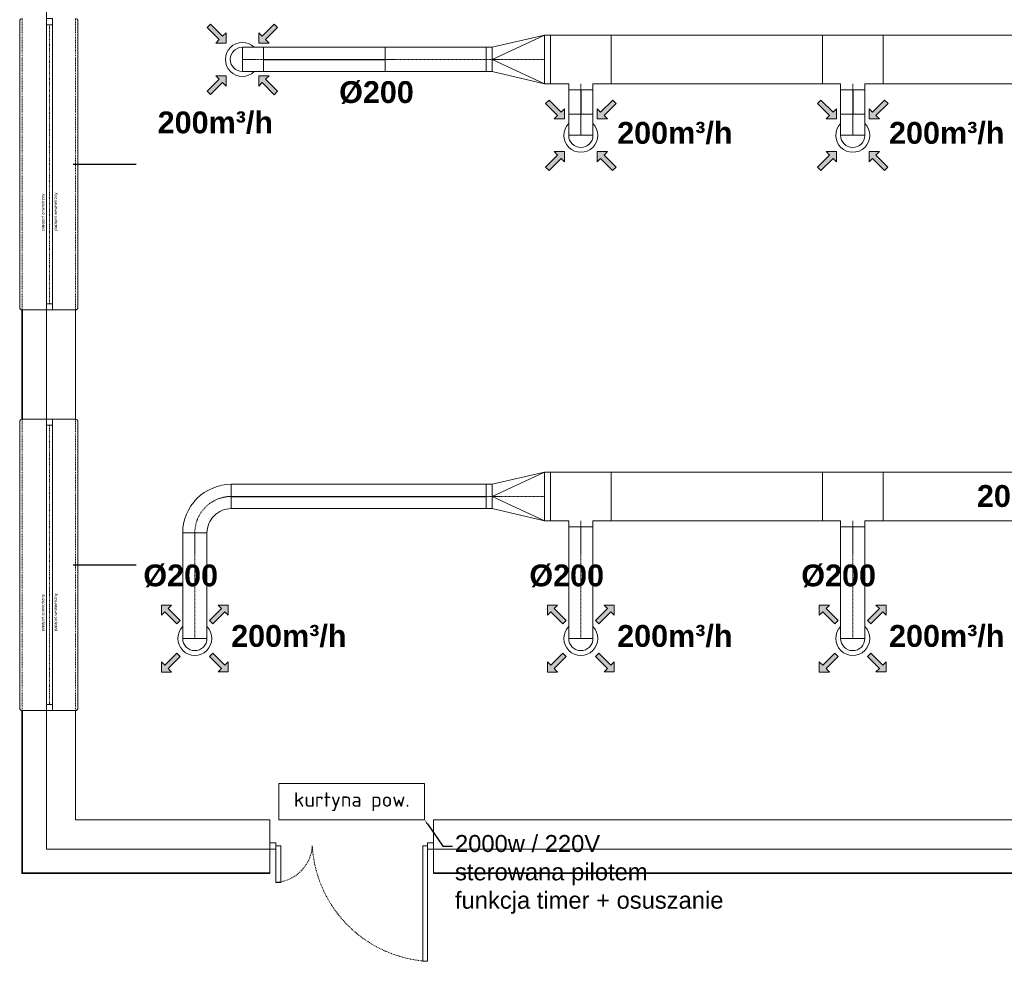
# Model space of a CAD drawing. Header units: millimetres. Extents: x -6697 to 21546, y -3389 to 18959.
# Tile 126 of 153: x 2423 to 3234, y 17493 to 18269. Entities that reach past the tile are written whole.
import ezdxf
from ezdxf import colors
from ezdxf.entities.mleader import LeaderData, LeaderLine
from ezdxf.math import Vec2, Vec3

# ---------------------------------------------------------------- set-up
doc = ezdxf.new("R2010")
doc.units = ezdxf.units.MM
for name, pattern in [('0.5_0.5', [1, 0.5, -0.5]), ('DASHDOT', [1, 0.5, -0.25, 0, -0.25]), ('JIS_02_0.7', [1.35, 0.75, -0.6])]:
    doc.linetypes.add(name, pattern=pattern)
for name, color, linetype, lineweight, true_color in [('2DL_PRO_n', 3, 'Continuous', 15, 0x00ff00), ('2DL_PRO_w', 7, 'Continuous', 15, 0xa57c00), ('2DL_SYM', 7, 'Continuous', 18, 0xffdf7f), ('wyposażenie', 7, 'Continuous', 5, 0x999999)]:
    doc.layers.add(name, color=color, linetype=linetype, lineweight=lineweight, true_color=true_color)
for name, color, linetype, lineweight in [('CP_AXISAC', 7, 'DASHDOT', 15), ('sciany_wew', 7, 'Continuous', 18), ('sciany_zew', 7, 'Continuous', 35), ('stolarka_mysz_drzwi', 7, 'Continuous', 5), ('stolarka_mysz_okna', 7, 'Continuous', 5), ('tabelka', 7, 'Continuous', 5)]:
    doc.layers.add(name, color=color, linetype=linetype, lineweight=lineweight)
doc.layers.add('def', color=7, linetype='Continuous', plot=False)
doc.layers.add('pomocnicze', color=6, linetype='Continuous', plot=False)
doc.layers.add('opisy w tabelce', color=131, linetype='Continuous')
doc.styles.add('Arial', font='arial.ttf')
doc.styles.add('CP_ATTR', font='ROMANS.SHX')
doc.styles.add('ISO', font='isocpeur.ttf')
doc.styles.get("Standard").update_dxf_attribs({"font": 'arial.ttf'})

# ---------------------------------------------------------------- blocks, each defined once
blk = doc.blocks.new('*U159')
at = {"layer": 'stolarka_mysz_drzwi'}
for points in [[(9, 0), (9, 95), (5, 95), (5, 0)], [(0, -2.5), (5, -2.5), (5, 2.5), (0, 2.5)]]:
    blk.add_lwpolyline(points, close=True, dxfattribs=at)
at = {"layer": 'stolarka_mysz_drzwi', "linetype": 'JIS_02_0.7'}
blk.add_arc((-1.08, -6.08), 101.26, 3.4421, 86.5579, dxfattribs=at)
at = {"style": 'ISO', "flags": 9}
for tag, p in [('MATERIAL', (267.97, -34.59)), ('KOLOR_DRZWI', (268.38, -55.85)), ('WYPELNIENIE_DRZWI', (268.01, -77.63))]:
    blk.add_attdef(tag, p, '', height=14, dxfattribs=at)
blk = doc.blocks.new('*U314')
at = {"layer": 'stolarka_mysz_drzwi'}
for points in [[(-9, 0), (-9, 30), (-5, 30), (-5, 0)], [(0, -2.5), (-5, -2.5), (-5, 2.5), (0, 2.5)]]:
    blk.add_lwpolyline(points, close=True, dxfattribs=at)
at = {"layer": 'stolarka_mysz_drzwi', "linetype": 'JIS_02_0.7'}
blk.add_arc((-3.08, -1.92), 31.98, 93.4421, 176.5579, dxfattribs=at)
at = {"style": 'ISO', "flags": 9}
for tag, p in [('MATERIAL', (167.97, -34.59)), ('KOLOR_DRZWI', (168.38, -55.85)), ('WYPELNIENIE_DRZWI', (168.01, -77.63))]:
    blk.add_attdef(tag, p, '', height=14, dxfattribs=at)
blk = doc.blocks.new('*U316')
at = {"layer": 'pomocnicze'}
blk.add_lwpolyline([(19.5, 120), (71.5, 120)], dxfattribs=at)
at = {"layer": 'stolarka_mysz_okna'}
for points in [[(-24.5, 2), (-24.5, 238)], [(23.5, 2), (23.5, 238)], [(-2.5, 5), (-2.5, 235)], [(2.5, 5), (2.5, 235)]]:
    blk.add_lwpolyline(points, dxfattribs=at)
at = {"layer": 'stolarka_mysz_okna', "linetype": 'JIS_02_0.7'}
for points in [[(-22.5, 0), (-22.5, 240)], [(21.5, 0), (21.5, 240)]]:
    blk.add_lwpolyline(points, dxfattribs=at)
at = {"layer": 'stolarka_mysz_okna'}
for points in [[(2.5, 235), (2.5, 240), (-2.5, 240), (-2.5, 235)], [(2.5, 0), (2.5, 5), (-2.5, 5), (-2.5, 0)]]:
    blk.add_lwpolyline(points, close=True, dxfattribs=at)
at = {"layer": 'stolarka_mysz_okna', "linetype": '0.5_0.5'}
blk.add_lwpolyline([(0, 235), (0, 5)], dxfattribs=at)
at = {"layer": 'stolarka_mysz_okna'}
for centre, start, end in [((-22.5, 238), 90, 180), ((21.5, 238), 0, 90), ((-22.5, 2), 180, 270), ((21.5, 2), 270, 0)]:
    blk.add_arc(centre, 2, start, end, dxfattribs=at)
at = {"style": 'ISO', "flags": 9}
for tag, p in [('KLASA_ODPORNOSCI', (162.72, -22.48)), ('MATERIAL', (162.72, -49.59)), ('KOLOR_OKNA', (163.12, -72.43))]:
    blk.add_attdef(tag, p, '', height=14, dxfattribs=at)
at = {"layer": 'def', "color": 9, "true_color": 0xc7c8ca, "char_height": 2.5, "attachment_point": 1, "rotation": 90}
for s, insert in [('parapet wewnetrzny', (3.83, 65.43)), ('parapet zewnetrzny', (-6.79, 65.43))]:
    blk.add_mtext_dynamic_manual_height_columns(s, width=37.1302, gutter_width=12.5, heights=[0], dxfattribs=dict(at, insert=insert))
blk = doc.blocks.new('parter')
at = {"layer": 'sciany_wew'}
for points in [[(204, 20), (20, 20), (20, 818)], [(44, 464), (0, 464)], [(44, 374), (44, 464)], [(44, 374), (0, 374)], [(44, 134), (0, 134)], [(204, 44), (44, 44), (44, 134)], [(1044, 134), (1044, 44), (339, 44)], [(1068, 134), (1068, 20), (339, 20)], [(204, 44), (204, 0)], [(339, 44), (339, 0)]]:
    blk.add_lwpolyline(points, dxfattribs=at)
at = {"layer": 'sciany_zew'}
for points in [[(0, 374), (0, 464)], [(204, 0), (0, 0), (0, 134)], [(1088, 134), (1088, 0), (339, 0)]]:
    blk.add_lwpolyline(points, dxfattribs=at)
at = {"layer": 'sciany_wew', "rotation": 180}
for name, p in [('*U314', (204, 22.5)), ('*U159', (339, 22.5))]:
    blk.add_blockref(name, p, dxfattribs=at)
at = {"layer": 'stolarka_mysz_okna'}
for p in [(22.5, 464), (22.5, 134)]:
    blk.add_blockref('*U316', p, dxfattribs=at)
blk = doc.blocks.new('*U319')
for p, q in [((15, 25), (15, 25)), ((15, 25), (35, 25)), ((15, 20), (15, 25)), ((35, 25), (35, 25)), ((35, 20), (35, 25)), ((0, -20), (0, 20)), ((0, 20), (0, 20)), ((0, 20), (15, 20)), ((50, 20), (35, 20)), ((50, 20), (50, 20)), ((50, 20), (50, -20)), ((0, -20), (0, -20)), ((0, -20), (50, -20)), ((50, -20), (50, -20))]:
    blk.add_line(p, q)
at = {"layer": 'CP_AXISAC'}
blk.add_line((25, 25), (25, 20), dxfattribs=at)
at = {"linetype": 'ByBlock', "style": 'CP_ATTR', "flags": 9}
for tag in ['NAME', 'PRODUCER', 'PRODUCT-TYPE', 'ARTICLE', 'FLOW', 'OTHER']:
    blk.add_attdef(tag, (0, 0), '', height=0.0001, dxfattribs=at)
blk = doc.blocks.new('*U321')
for p, q in [((0, -10), (0, 10)), ((0, 10), (91.99, 10)), ((91.99, 10), (91.99, -10)), ((91.99, -10), (0, -10))]:
    blk.add_line(p, q)
at = {"layer": 'CP_AXISAC'}
blk.add_line((0, 0), (91.99, 0), dxfattribs=at)
at = {"linetype": 'ByBlock', "style": 'CP_ATTR', "flags": 9}
for tag in ['NAME', 'PRODUCER', 'PRODUCT-TYPE', 'ARTICLE', 'FLOW', 'NUMBER', 'SYSTEM', 'FORM', 'SIZE', 'OTHER']:
    blk.add_attdef(tag, (0, 0), '', height=0.0001, dxfattribs=at)
blk = doc.blocks.new('*U322')
for p, q in [((20, 30), (20, 30)), ((20, 30), (40, 30)), ((40, 30), (40, 30)), ((0, -10), (0, 10)), ((0, 10), (0, 10)), ((0, -10), (0, -10))]:
    blk.add_line(p, q)
for radius in [40, 20]:
    blk.add_arc((0, 30), radius, 270, 0)
at = {"layer": 'CP_AXISAC'}
blk.add_arc((0, 30), 30, 270, 0, dxfattribs=at)
at = {"linetype": 'ByBlock', "style": 'CP_ATTR', "flags": 9}
for tag in ['NAME', 'PRODUCER', 'PRODUCT-TYPE', 'ARTICLE', 'FLOW', 'NUMBER', 'SYSTEM', 'FORM', 'SIZE', 'OTHER']:
    blk.add_attdef(tag, (0, 0), '', height=0.0001, dxfattribs=at)
blk = doc.blocks.new('*U323')
for p, q in [((0, -10), (0, 10)), ((0, 10), (86.99, 10)), ((86.99, 10), (86.99, -10)), ((86.99, -10), (0, -10))]:
    blk.add_line(p, q)
at = {"layer": 'CP_AXISAC'}
blk.add_line((0, 0), (86.99, 0), dxfattribs=at)
at = {"linetype": 'ByBlock', "style": 'CP_ATTR', "flags": 9}
for tag in ['NAME', 'PRODUCER', 'PRODUCT-TYPE', 'ARTICLE', 'FLOW', 'NUMBER', 'SYSTEM', 'FORM', 'SIZE', 'OTHER']:
    blk.add_attdef(tag, (0, 0), '', height=0.0001, dxfattribs=at)
blk = doc.blocks.new('*U320')
for p, q in [((0, -20), (0, 20)), ((0, 20), (5, 20)), ((5, 20), (48, 10)), ((5, -20), (5, 20)), ((48, 0), (5, 20)), ((48, 10), (53, 10)), ((48, 10), (48, -10)), ((53, 10), (53, -10)), ((48, 0), (5, -20)), ((5, -20), (48, -10)), ((53, -10), (48, -10)), ((5, -20), (0, -20))]:
    blk.add_line(p, q)
at = {"layer": 'CP_AXISAC'}
for p, q in [((5, 0), (48, 0)), ((48, 0), (53, 0))]:
    blk.add_line(p, q, dxfattribs=at)
at = {"linetype": 'ByBlock', "style": 'CP_ATTR', "flags": 9}
for tag in ['NAME', 'PRODUCER', 'PRODUCT-TYPE', 'ARTICLE', 'FLOW', 'OTHER']:
    blk.add_attdef(tag, (0, 0), '', height=0.0001, dxfattribs=at)
blk = doc.blocks.new('*U327')
for p, q in [((0, -20), (0, 20)), ((0, 20), (174, 20)), ((174, 20), (174, -20)), ((174, -20), (0, -20))]:
    blk.add_line(p, q)
at = {"linetype": 'ByBlock', "style": 'CP_ATTR', "flags": 9}
for tag in ['NAME', 'PRODUCER', 'PRODUCT-TYPE', 'ARTICLE', 'FLOW', 'NUMBER', 'SYSTEM', 'FORM', 'SIZE', 'OTHER']:
    blk.add_attdef(tag, (0, 0), '', height=0.0001, dxfattribs=at)
blk = doc.blocks.new('*U328')
for p, q in [((0, -10), (0, 10)), ((0, 10), (91.99, 10)), ((91.99, 10), (91.99, -10)), ((91.99, -10), (0, -10))]:
    blk.add_line(p, q)
at = {"layer": 'CP_AXISAC'}
blk.add_line((0, 0), (91.99, 0), dxfattribs=at)
at = {"linetype": 'ByBlock', "style": 'CP_ATTR', "flags": 9}
for tag in ['NAME', 'PRODUCER', 'PRODUCT-TYPE', 'ARTICLE', 'FLOW', 'NUMBER', 'SYSTEM', 'FORM', 'SIZE', 'OTHER']:
    blk.add_attdef(tag, (0, 0), '', height=0.0001, dxfattribs=at)
blk = doc.blocks.new('CPLS_454')
blk.add_hatch(color=256).paths.add_polyline_path([(0.5, 0), (0.2, 0.3), (0.2, 0.1), (-0.5, 0.1), (-0.5, -0.1), (0.2, -0.1), (0.2, -0.3)])
for p, q in [((-0.5, -0.1), (-0.5, 0.1)), ((-0.5, 0.1), (0.2, 0.1)), ((-0.5, -0.1), (-0.5, 0.1)), ((0.2, 0.1), (0.2, 0.3)), ((0.2, 0.3), (0.5, 0)), ((0.5, 0), (0.2, -0.3)), ((0.2, -0.1), (-0.5, -0.1)), ((0.2, -0.3), (0.2, -0.1))]:
    blk.add_line(p, q)
blk = doc.blocks.new('*U330')
for p, q in [((0, -20), (0, 20)), ((0, 20), (5, 20)), ((5, 20), (48, 10)), ((5, -20), (5, 20)), ((48, 0), (5, 20)), ((48, 10), (53, 10)), ((48, 10), (48, -10)), ((53, 10), (53, -10)), ((48, 0), (5, -20)), ((5, -20), (48, -10)), ((53, -10), (48, -10)), ((5, -20), (0, -20))]:
    blk.add_line(p, q)
at = {"layer": 'CP_AXISAC'}
for p, q in [((5, 0), (48, 0)), ((48, 0), (53, 0))]:
    blk.add_line(p, q, dxfattribs=at)
at = {"linetype": 'ByBlock', "style": 'CP_ATTR', "flags": 9}
for tag in ['NAME', 'PRODUCER', 'PRODUCT-TYPE', 'ARTICLE', 'FLOW', 'OTHER']:
    blk.add_attdef(tag, (0, 0), '', height=0.0001, dxfattribs=at)
blk = doc.blocks.new('*U331')
for p, q in [((0, -10), (0, 10)), ((0, 10), (83.31, 10)), ((83.31, 10), (83.31, -10)), ((83.31, -10), (0, -10))]:
    blk.add_line(p, q)
at = {"layer": 'CP_AXISAC'}
blk.add_line((0, 0), (83.31, 0), dxfattribs=at)
at = {"linetype": 'ByBlock', "style": 'CP_ATTR', "flags": 9}
for tag in ['NAME', 'PRODUCER', 'PRODUCT-TYPE', 'ARTICLE', 'FLOW', 'NUMBER', 'SYSTEM', 'FORM', 'SIZE', 'OTHER']:
    blk.add_attdef(tag, (0, 0), '', height=0.0001, dxfattribs=at)
blk = doc.blocks.new('*U335')
for p, q in [((0, -10), (0, 10)), ((0, 10), (17.5, 10)), ((17.5, 10), (17.5, -10)), ((17.5, -10), (0, -10))]:
    blk.add_line(p, q)
at = {"layer": 'CP_AXISAC'}
blk.add_line((0, 0), (17.5, 0), dxfattribs=at)
at = {"linetype": 'ByBlock', "style": 'CP_ATTR', "flags": 9}
for tag in ['NAME', 'PRODUCER', 'PRODUCT-TYPE', 'ARTICLE', 'FLOW', 'OTHER']:
    blk.add_attdef(tag, (0, 0), '', height=0.0001, dxfattribs=at)
blk = doc.blocks.new('*U336')
for p, q in [((15, 25), (15, 25)), ((15, 25), (35, 25)), ((15, 20), (15, 25)), ((35, 25), (35, 25)), ((35, 20), (35, 25)), ((0, -20), (0, 20)), ((0, 20), (0, 20)), ((0, 20), (15, 20)), ((50, 20), (35, 20)), ((50, 20), (50, 20)), ((50, 20), (50, -20)), ((0, -20), (0, -20)), ((0, -20), (50, -20)), ((50, -20), (50, -20))]:
    blk.add_line(p, q)
at = {"layer": 'CP_AXISAC'}
blk.add_line((25, 25), (25, 20), dxfattribs=at)
at = {"linetype": 'ByBlock', "style": 'CP_ATTR', "flags": 9}
for tag in ['NAME', 'PRODUCER', 'PRODUCT-TYPE', 'ARTICLE', 'FLOW', 'NUMBER', 'SYSTEM', 'FORM', 'SIZE', 'OTHER']:
    blk.add_attdef(tag, (0, 0), '', height=0.0001, dxfattribs=at)
blk = doc.blocks.new('*U337')
for p, q in [((0, -10), (0, 10)), ((0, 10), (17.5, 10)), ((17.5, 10), (17.5, -10)), ((17.5, -10), (0, -10))]:
    blk.add_line(p, q)
at = {"layer": 'CP_AXISAC'}
blk.add_line((0, 0), (17.5, 0), dxfattribs=at)
at = {"linetype": 'ByBlock', "style": 'CP_ATTR', "flags": 9}
for tag in ['NAME', 'PRODUCER', 'PRODUCT-TYPE', 'ARTICLE', 'FLOW', 'OTHER']:
    blk.add_attdef(tag, (0, 0), '', height=0.0001, dxfattribs=at)
blk = doc.blocks.new('*U338')
for p, q in [((15, 25), (15, 25)), ((15, 25), (35, 25)), ((15, 20), (15, 25)), ((35, 25), (35, 25)), ((35, 20), (35, 25)), ((0, -20), (0, 20)), ((0, 20), (0, 20)), ((0, 20), (15, 20)), ((50, 20), (35, 20)), ((50, 20), (50, 20)), ((50, 20), (50, -20)), ((0, -20), (0, -20)), ((0, -20), (50, -20)), ((50, -20), (50, -20))]:
    blk.add_line(p, q)
at = {"layer": 'CP_AXISAC'}
blk.add_line((25, 25), (25, 20), dxfattribs=at)
at = {"linetype": 'ByBlock', "style": 'CP_ATTR', "flags": 9}
for tag in ['NAME', 'PRODUCER', 'PRODUCT-TYPE', 'ARTICLE', 'FLOW', 'NUMBER', 'SYSTEM', 'FORM', 'SIZE', 'OTHER']:
    blk.add_attdef(tag, (0, 0), '', height=0.0001, dxfattribs=at)
blk = doc.blocks.new('*U339')
for p, q in [((0, -10), (0, 10)), ((0, 10), (17.5, 10)), ((17.5, 10), (17.5, -10)), ((17.5, -10), (0, -10))]:
    blk.add_line(p, q)
at = {"layer": 'CP_AXISAC'}
blk.add_line((0, 0), (17.5, 0), dxfattribs=at)
at = {"linetype": 'ByBlock', "style": 'CP_ATTR', "flags": 9}
for tag in ['NAME', 'PRODUCER', 'PRODUCT-TYPE', 'ARTICLE', 'FLOW', 'OTHER']:
    blk.add_attdef(tag, (0, 0), '', height=0.0001, dxfattribs=at)

msp = doc.modelspace()

# ---------------------------------------------------------------- linework, layer by layer
at = {"elevation": 157.5}
msp.add_lwpolyline([(2623.67, 18235.95), (2723.67, 18235.95)], dxfattribs=at)
for points in [[(2884.98, 18210.95), (2884.98, 18190.95)], [(3108.98, 18210.95), (3108.98, 18190.95)], [(2596.98, 17875.95), (2806.98, 17875.95)]]:
    msp.add_lwpolyline(points)
at = {"layer": '2DL_PRO_n'}
for points in [[(3133.98, 17895.95), (3343.98, 17895.95), (3343.98, 17855.95), (3133.98, 17855.95), (3133.98, 17895.95)], [(2806.98, 17885.95), (2596.98, 17885.95), (2596.98, 17865.95), (2806.98, 17865.95), (2806.98, 17885.95)]]:
    msp.add_lwpolyline(points, dxfattribs=at)
for centre, radius, start, end in [((2566.98, 17758.96), 14, 135.58469, 44.41531), ((2884.98, 17758.96), 14, 135.58469, 44.41531), ((3108.98, 17758.96), 14, 135.58469, 44.41531), ((2566.98, 17758.96), 10, 180, 0), ((2884.98, 17758.96), 10, 180, 0), ((3108.98, 17758.96), 10, 180, 0)]:
    msp.add_arc(centre, radius, start, end, dxfattribs=at)
at = {"layer": '2DL_PRO_w'}
for points in [[(2909.98, 18255.95), (3083.98, 18255.95), (3083.98, 18215.95), (2909.98, 18215.95), (2909.98, 18255.95)], [(3242.55, 18215.95), (3133.98, 18215.95), (3133.98, 18255.95), (3242.55, 18255.95), (3242.55, 18215.95)], [(2874.98, 18210.95), (2874.98, 18190.95), (2894.98, 18190.95), (2894.98, 18210.95), (2874.98, 18210.95)], [(3098.98, 18210.95), (3098.98, 18190.95), (3118.98, 18190.95), (3118.98, 18210.95), (3098.98, 18210.95)]]:
    msp.add_lwpolyline(points, dxfattribs=at)
at = {"layer": '2DL_PRO_w', "elevation": 157.5}
msp.add_lwpolyline([(2623.67, 18245.95), (2723.67, 18245.95), (2723.67, 18225.95), (2623.67, 18225.95), (2623.67, 18245.95)], dxfattribs=at)
at = {"layer": '2DL_PRO_w'}
for centre, radius, start, end in [((2606.17, 18235.95, 157.5), 14, 45.58469, 314.41531), ((2606.17, 18235.95, 157.5), 10, 90, 270), ((2884.98, 18173.45), 14, 135.58469, 44.41531), ((3108.98, 18173.45), 14, 135.58469, 44.41531), ((2884.98, 18173.45), 10, 180, 0), ((3108.98, 18173.45), 10, 180, 0)]:
    msp.add_arc(centre, radius, start, end, dxfattribs=at)
at = {"layer": 'wyposażenie'}
msp.add_lwpolyline([(2636.25, 17609.56), (2756.25, 17609.56), (2756.25, 17639.56), (2636.25, 17639.56)], close=True, dxfattribs=at)

# ---------------------------------------------------------------- block references
at = {"layer": '2DL_PRO_n', "zscale": 20, "rotation": 180}
for name, p in [('*U320', (2859.98, 17875.95)), ('*U322', (2596.98, 17875.95))]:
    msp.add_blockref(name, p, dxfattribs=at)
at = {"layer": '2DL_PRO_n', "xscale": -1, "zscale": 20, "rotation": 180}
for p in [(2859.98, 17875.95), (3083.98, 17875.95)]:
    msp.add_blockref('*U319', p, dxfattribs=at)
at = {"layer": '2DL_PRO_n'}
for name, p, rotation in [('*U327', (3083.98, 17875.95), 180), ('*U323', (2566.98, 17758.96), 89.99999999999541), ('*U328', (2884.98, 17758.96), 89.99999999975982), ('*U321', (3108.98, 17758.96), 89.99999999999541)]:
    msp.add_blockref(name, p, dxfattribs=dict(at, rotation=rotation))
at = {"layer": '2DL_PRO_w', "zscale": 20, "rotation": 180}
for name, p in [('*U330', (2859.98, 18235.95, 157.5)), ('*U338', (2909.98, 18235.95)), ('*U336', (3133.98, 18235.95))]:
    msp.add_blockref(name, p, dxfattribs=at)
at = {"layer": '2DL_PRO_w'}
msp.add_blockref('*U339', (2606.17, 18235.95, 157.5), dxfattribs=at)
for name, p, rotation in [('*U331', (2806.98, 18235.95, 157.5), 179.99999999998), ('*U337', (2884.98, 18173.45), 89.99999999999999), ('*U335', (3108.98, 18173.45), 89.99999999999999)]:
    msp.add_blockref(name, p, dxfattribs=dict(at, rotation=rotation))
at = {"layer": '2DL_SYM'}
for p, xscale, yscale, zscale, rotation in [((2585.66, 18256.46, 157.5), -20.00000000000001, 20, 20, 134.9999999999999), ((2626.68, 18256.46, 157.5), 20.00000000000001, 20.00000000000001, 20.00000000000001, 224.9999999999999), ((2585.66, 18215.44, 157.5), 20.00000000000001, 20.00000000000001, 20.00000000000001, 44.99999999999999), ((2626.68, 18215.39, 157.5), -20.00000000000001, 20, 20, 315.0000000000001), ((2864.47, 18193.96), 20.00000000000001, 20.00000000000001, 20.00000000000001, 315), ((2905.54, 18193.96), -20.00000000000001, 20, 20, 45.00000000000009), ((3088.47, 18193.96), 20.00000000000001, 20.00000000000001, 20.00000000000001, 315), ((3129.54, 18193.96), -20.00000000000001, 20, 20, 45.00000000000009), ((2864.47, 18152.94), -20.00000000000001, 20, 20, 225), ((2905.49, 18152.94), 20.00000000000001, 20.00000000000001, 20.00000000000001, 135), ((3088.47, 18152.94), -20.00000000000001, 20, 20, 225), ((3129.49, 18152.94), 20.00000000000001, 20.00000000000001, 20.00000000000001, 135), ((2546.47, 17779.47), 20.00000000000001, 20.00000000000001, 20.00000000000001, 135), ((2587.49, 17779.47), -20.00000000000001, 20.00000000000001, 20.00000000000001, 225.0000000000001), ((2864.47, 17779.47), 20.00000000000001, 20.00000000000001, 20.00000000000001, 135), ((2905.49, 17779.47), -20.00000000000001, 20.00000000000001, 20.00000000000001, 225.0000000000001), ((3088.47, 17779.47), 20.00000000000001, 20.00000000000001, 20.00000000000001, 135), ((3129.49, 17779.47), -20.00000000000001, 20.00000000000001, 20.00000000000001, 225.0000000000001), ((2546.47, 17738.4), 20.00000000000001, 20.00000000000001, 20.00000000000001, 225.0000000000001), ((2587.49, 17738.45), -20.00000000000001, 20.00000000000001, 20.00000000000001, 135.0000000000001), ((2864.47, 17738.4), 20.00000000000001, 20.00000000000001, 20.00000000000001, 225.0000000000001), ((2905.49, 17738.45), -20.00000000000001, 20.00000000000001, 20.00000000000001, 135.0000000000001), ((3088.47, 17738.4), 20.00000000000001, 20.00000000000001, 20.00000000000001, 225.0000000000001), ((3129.49, 17738.45), -20.00000000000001, 20.00000000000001, 20.00000000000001, 135.0000000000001)]:
    msp.add_blockref('CPLS_454', p, dxfattribs=dict(at, xscale=xscale, yscale=yscale, zscale=zscale, rotation=rotation))
at = {"layer": 'sciany_wew'}
msp.add_blockref('parter', (2424.7, 17565.56), dxfattribs=at)

# ---------------------------------------------------------------- texts
at = {"layer": 'opisy w tabelce', "char_height": 18, "width": 136.8019, "line_spacing_factor": 0.9, "style": 'Arial'}
for s, insert, attachment_point in [('{\\fArial|b1|i0|c238|p34;Ø200}', (2747.37, 18199.11), 9), ('{\\fArial|b1|i0|c238|p34;200m³/h}', (2631.39, 18174.54, 157.5), 9), ('{\\fArial|b1|i0|c238|p34;200m³/h}', (3009.93, 18165.92), 9), ('{\\fArial|b1|i0|c238|p34;200m³/h}', (3233.93, 18165.92), 9), ('{\\fArial|b1|i0|c238|p34;200x400}', (3211.27, 17867.09), 7), ('{\\fArial|b1|i0|c238|p34;Ø200}', (2586.09, 17800.99), 9), ('{\\fArial|b1|i0|c238|p34;Ø200}', (2904.09, 17800.99), 9), ('{\\fArial|b1|i0|c238|p34;Ø200}', (3128.09, 17800.99), 9), ('{\\fArial|b1|i0|c238|p34;200m³/h}', (2691.93, 17751.56), 9), ('{\\fArial|b1|i0|c238|p34;200m³/h}', (3009.93, 17751.56), 9), ('{\\fArial|b1|i0|c238|p34;200m³/h}', (3233.93, 17751.56), 9)]:
    msp.add_mtext(s, dxfattribs=dict(at, insert=insert, attachment_point=attachment_point))
at = {"layer": 'wyposażenie', "insert": (2696.25, 17624.56), "char_height": 12, "width": 669.8292, "attachment_point": 5, "style": 'ISO'}
msp.add_mtext('\\pt24;kurtyna pow.', dxfattribs=at)

# ---------------------------------------------------------------- leaders
at = {"layer": 'tabelka'}
ml = msp.add_multileader_mtext('Standard', dxfattribs=at)
ml.set_content('2000w / 220V \\Psterowana pilotem\\Pfunkcja timer + osuszanie', color=256)
ml.set_leader_properties()
ml.build(insert=Vec2(0, 0))
ctx = ml.context
ctx.base_point, ctx.char_height, ctx.plane_origin = Vec3(2779.28, 17588.03), 14, Vec3(2683.64, 17629.82)
notes = []
notes.append((ctx, [(1, (1, 1, 0), (2771.28, 17588.03), (1, 0), 8, [(0, [(2756.25, 17609.56)], 0, [])])]))
ctx.mtext.insert, ctx.mtext.width, ctx.mtext.flow_direction = Vec3(2781.28, 17597.09), 225.5035, 5
for ctx, leaders in notes:
    for number, flags, end, landing, length, lines in leaders:
        leader = LeaderData()
        leader.index, (leader.has_last_leader_line, leader.has_dogleg_vector, leader.attachment_direction) = number, flags
        leader.last_leader_point, leader.dogleg_vector, leader.dogleg_length = Vec3(end), Vec3(landing), length
        for number, points, colour, breaks in lines:
            line = LeaderLine()
            line.index, line.vertices, line.color, line.breaks = number, Vec3.list(points), colors.encode_raw_color(colour), breaks
            leader.lines.append(line)
        ctx.leaders.append(leader)

doc.saveas('drawing.dxf')
